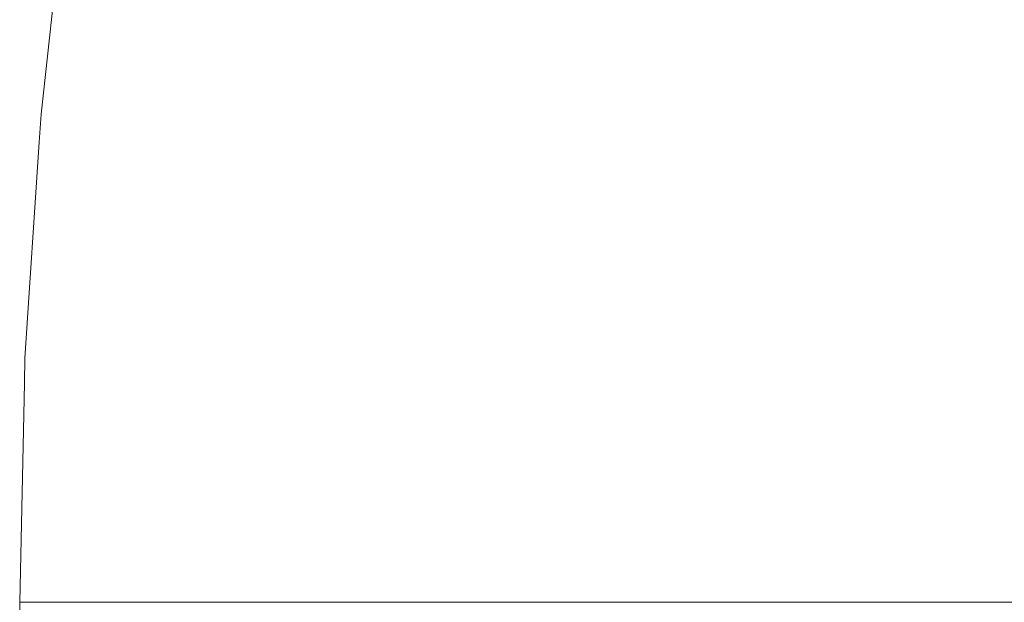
# Model space of a CAD drawing. Header units: centimetres. Extents: x -26 to 27.3, y 37.2 to 39.
# Tile 48 of 256: x -25.9597 to -25.9422, y 38.9001 to 38.9105. Entities that reach past the tile are written whole.
import ezdxf

# ---------------------------------------------------------------- set-up
doc = ezdxf.new("R2010")
doc.units = ezdxf.units.CM
doc.header["$LTSCALE"] = 2.54
doc.layers.add('Lucido design-1', color=7, linetype='Continuous')

# ---------------------------------------------------------------- blocks, each defined once
blk = doc.blocks.new('Gruppo-6-1')
at = {"color": 7, "linetype": 'Continuous', "lineweight": 9}
for points, invisible_edges in [([(-25.958938, 38.91262, -349.382667), (-25.959353, 38.908828, -349.382667), (-25.959306, 38.908823, -349.379592), (-25.958831, 38.913158, -349.379592)], 14), ([(-25.958938, 38.91262, -373.34943), (-25.959353, 38.908828, -373.34943), (-25.959306, 38.908823, -373.346355), (-25.958831, 38.913158, -373.346355)], 14), ([(-25.958784, 38.913152, -349.987027), (-25.959258, 38.908819, -349.987027), (-25.959353, 38.908828, -349.982667), (-25.958938, 38.91262, -349.982667)], 11), ([(-25.958784, 38.913152, -373.95379), (-25.959258, 38.908819, -373.95379), (-25.959353, 38.908828, -373.94943), (-25.958938, 38.91262, -373.94943)], 11), ([(-25.959093, 38.908805, -349.375446), (-25.958619, 38.913131, -349.375446), (-25.958831, 38.913158, -349.379592), (-25.959306, 38.908823, -349.379592)], 15), ([(-25.959093, 38.908805, -373.342209), (-25.958619, 38.913131, -373.342209), (-25.958831, 38.913158, -373.346355), (-25.959306, 38.908823, -373.346355)], 15), ([(-25.959258, 38.908819, -349.987027), (-25.958784, 38.913152, -349.987027), (-25.95852, 38.913117, -349.991159), (-25.958993, 38.908796, -349.991159)], 15), ([(-25.959258, 38.908819, -373.95379), (-25.958784, 38.913152, -373.95379), (-25.95852, 38.913117, -373.957922), (-25.958993, 38.908796, -373.957922)], 15), ([(-25.958709, 38.908771, -349.37131), (-25.958237, 38.91308, -349.37131), (-25.958619, 38.913131, -349.375446), (-25.959093, 38.908805, -349.375446)], 15), ([(-25.958709, 38.908771, -373.338073), (-25.958237, 38.91308, -373.338073), (-25.958619, 38.913131, -373.342209), (-25.959093, 38.908805, -373.342209)], 15), ([(-25.958993, 38.908796, -349.991159), (-25.95852, 38.913117, -349.991159), (-25.958087, 38.91306, -349.995273), (-25.958558, 38.908758, -349.995273)], 15), ([(-25.958993, 38.908796, -373.957922), (-25.95852, 38.913117, -373.957922), (-25.958087, 38.91306, -373.962036), (-25.958558, 38.908758, -373.962036)], 15), ([(-25.958153, 38.908723, -349.367189), (-25.957683, 38.913007, -349.367189), (-25.958237, 38.91308, -349.37131), (-25.958709, 38.908771, -349.37131)], 15), ([(-25.958153, 38.908723, -373.333952), (-25.957683, 38.913007, -373.333952), (-25.958237, 38.91308, -373.338073), (-25.958709, 38.908771, -373.338073)], 15), ([(-25.958558, 38.908758, -349.995273), (-25.958087, 38.91306, -349.995273), (-25.957487, 38.912981, -349.999363), (-25.957955, 38.908705, -349.999363)], 15), ([(-25.958558, 38.908758, -373.962036), (-25.958087, 38.91306, -373.962036), (-25.957487, 38.912981, -373.966126), (-25.957955, 38.908705, -373.966126)], 15), ([(-25.957426, 38.908659, -349.363092), (-25.95696, 38.912912, -349.363092), (-25.957683, 38.913007, -349.367189), (-25.958153, 38.908723, -349.367189)], 15), ([(-25.957426, 38.908659, -373.329855), (-25.95696, 38.912912, -373.329855), (-25.957683, 38.913007, -373.333952), (-25.958153, 38.908723, -373.333952)], 15), ([(-25.957955, 38.908705, -349.999363), (-25.957487, 38.912981, -349.999363), (-25.95672, 38.91288, -350.00342), (-25.957184, 38.908638, -350.00342)], 15), ([(-25.957955, 38.908705, -373.966126), (-25.957487, 38.912981, -373.966126), (-25.95672, 38.91288, -373.970183), (-25.957184, 38.908638, -373.970183)], 15), ([(-25.956529, 38.908581, -349.359025), (-25.956068, 38.912795, -349.359025), (-25.95696, 38.912912, -349.363092), (-25.957426, 38.908659, -349.363092)], 15), ([(-25.956529, 38.908581, -373.325788), (-25.956068, 38.912795, -373.325788), (-25.95696, 38.912912, -373.329855), (-25.957426, 38.908659, -373.329855)], 15), ([(-25.957184, 38.908638, -350.00342), (-25.95672, 38.91288, -350.00342), (-25.955788, 38.912758, -350.007438), (-25.956248, 38.908556, -350.007438)], 15), ([(-25.957184, 38.908638, -373.970183), (-25.95672, 38.91288, -373.970183), (-25.955788, 38.912758, -373.974201), (-25.956248, 38.908556, -373.974201)], 15), ([(-25.955463, 38.908487, -349.354995), (-25.955007, 38.912655, -349.354995), (-25.956068, 38.912795, -349.359025), (-25.956529, 38.908581, -349.359025)], 15), ([(-25.955463, 38.908487, -373.321758), (-25.955007, 38.912655, -373.321758), (-25.956068, 38.912795, -373.325788), (-25.956529, 38.908581, -373.325788)], 15), ([(-25.959353, 38.908828, -349.382667), (-25.958938, 38.91262, -349.382667), (-25.958938, 38.91262, -349.982667), (-25.959353, 38.908828, -349.982667)], 10), ([(-25.959353, 38.908828, -373.34943), (-25.958938, 38.91262, -373.34943), (-25.958938, 38.91262, -373.94943), (-25.959353, 38.908828, -373.94943)], 10), ([(-25.956248, 38.908556, -350.007438), (-25.955788, 38.912758, -350.007438), (-25.954694, 38.912614, -350.011411), (-25.955149, 38.90846, -350.011411)], 15), ([(-25.956248, 38.908556, -373.974201), (-25.955788, 38.912758, -373.974201), (-25.954694, 38.912614, -373.978174), (-25.955149, 38.90846, -373.978174)], 15), ([(-25.95423, 38.908379, -349.35101), (-25.953779, 38.912493, -349.35101), (-25.955007, 38.912655, -349.354995), (-25.955463, 38.908487, -349.354995)], 15), ([(-25.95423, 38.908379, -373.317773), (-25.953779, 38.912493, -373.317773), (-25.955007, 38.912655, -373.321758), (-25.955463, 38.908487, -373.321758)], 15), ([(-25.955149, 38.90846, -350.011411), (-25.954694, 38.912614, -350.011411), (-25.95344, 38.912449, -350.015332), (-25.953889, 38.908349, -350.015332)], 15), ([(-25.955149, 38.90846, -373.978174), (-25.954694, 38.912614, -373.978174), (-25.95344, 38.912449, -373.982095), (-25.953889, 38.908349, -373.982095)], 15), ([(-25.95283, 38.908257, -349.347077), (-25.952387, 38.91231, -349.347077), (-25.953779, 38.912493, -349.35101), (-25.95423, 38.908379, -349.35101)], 15), ([(-25.95283, 38.908257, -373.31384), (-25.952387, 38.91231, -373.31384), (-25.953779, 38.912493, -373.317773), (-25.95423, 38.908379, -373.317773)], 15), ([(-25.953889, 38.908349, -350.015332), (-25.95344, 38.912449, -350.015332), (-25.952027, 38.912263, -350.019194), (-25.95247, 38.908225, -350.019194)], 15), ([(-25.953889, 38.908349, -373.982095), (-25.95344, 38.912449, -373.982095), (-25.952027, 38.912263, -373.985957), (-25.95247, 38.908225, -373.985957)], 15), ([(-25.951267, 38.90812, -349.343202), (-25.950831, 38.912105, -349.343202), (-25.952387, 38.91231, -349.347077), (-25.95283, 38.908257, -349.347077)], 15), ([(-25.951267, 38.90812, -373.309965), (-25.950831, 38.912105, -373.309965), (-25.952387, 38.91231, -373.31384), (-25.95283, 38.908257, -373.31384)], 15), ([(-25.95247, 38.908225, -350.019194), (-25.952027, 38.912263, -350.019194), (-25.95046, 38.912056, -350.02299), (-25.950895, 38.908088, -350.02299)], 15), ([(-25.95247, 38.908225, -373.985957), (-25.952027, 38.912263, -373.985957), (-25.95046, 38.912056, -373.989753), (-25.950895, 38.908088, -373.989753)], 15), ([(-25.949542, 38.907969, -349.339392), (-25.949114, 38.911879, -349.339392), (-25.950831, 38.912105, -349.343202), (-25.951267, 38.90812, -349.343202)], 15), ([(-25.949542, 38.907969, -373.306155), (-25.949114, 38.911879, -373.306155), (-25.950831, 38.912105, -373.309965), (-25.951267, 38.90812, -373.309965)], 15), ([(-25.950895, 38.908088, -350.02299), (-25.95046, 38.912056, -350.02299), (-25.948741, 38.91183, -350.026716), (-25.949168, 38.907936, -350.026716)], 15), ([(-25.950895, 38.908088, -373.989753), (-25.95046, 38.912056, -373.989753), (-25.948741, 38.91183, -373.993479), (-25.949168, 38.907936, -373.993479)], 15), ([(-25.947658, 38.907804, -349.335655), (-25.947239, 38.911632, -349.335655), (-25.949114, 38.911879, -349.339392), (-25.949542, 38.907969, -349.339392)], 15), ([(-25.947658, 38.907804, -373.302418), (-25.947239, 38.911632, -373.302418), (-25.949114, 38.911879, -373.306155), (-25.949542, 38.907969, -373.306155)], 15), ([(-25.949168, 38.907936, -350.026716), (-25.948741, 38.91183, -350.026716), (-25.946874, 38.911584, -350.030363), (-25.947291, 38.907772, -350.030363)], 15), ([(-25.949168, 38.907936, -373.993479), (-25.948741, 38.91183, -373.993479), (-25.946874, 38.911584, -373.997126), (-25.947291, 38.907772, -373.997126)], 15), ([(-25.945618, 38.907626, -349.331997), (-25.945209, 38.911365, -349.331997), (-25.947239, 38.911632, -349.335655), (-25.947658, 38.907804, -349.335655)], 15), ([(-25.945618, 38.907626, -373.29876), (-25.945209, 38.911365, -373.29876), (-25.947239, 38.911632, -373.302418), (-25.947658, 38.907804, -373.302418)], 15), ([(-25.947291, 38.907772, -350.030363), (-25.946874, 38.911584, -350.030363), (-25.944861, 38.911319, -350.033928), (-25.945269, 38.907595, -350.033928)], 15), ([(-25.947291, 38.907772, -373.997126), (-25.946874, 38.911584, -373.997126), (-25.944861, 38.911319, -374.000691), (-25.945269, 38.907595, -374.000691)], 15), ([(-25.943425, 38.907434, -349.328425), (-25.943026, 38.911078, -349.328425), (-25.945209, 38.911365, -349.331997), (-25.945618, 38.907626, -349.331997)], 15), ([(-25.943425, 38.907434, -373.295188), (-25.943026, 38.911078, -373.295188), (-25.945209, 38.911365, -373.29876), (-25.945618, 38.907626, -373.29876)], 15), ([(-25.945269, 38.907595, -350.033928), (-25.944861, 38.911319, -350.033928), (-25.942708, 38.911036, -350.037403), (-25.943105, 38.907406, -350.037403)], 15), ([(-25.945269, 38.907595, -374.000691), (-25.944861, 38.911319, -374.000691), (-25.942708, 38.911036, -374.004166), (-25.943105, 38.907406, -374.004166)], 15), ([(-25.941082, 38.907229, -349.324944), (-25.940694, 38.910771, -349.324944), (-25.943026, 38.911078, -349.328425), (-25.943425, 38.907434, -349.328425)], 15), ([(-25.941082, 38.907229, -373.291708), (-25.940694, 38.910771, -373.291708), (-25.943026, 38.911078, -373.295188), (-25.943425, 38.907434, -373.295188)], 15), ([(-25.943105, 38.907406, -350.037403), (-25.942708, 38.911036, -350.037403), (-25.940416, 38.910734, -350.040783), (-25.940803, 38.907205, -350.040783)], 15), ([(-25.943105, 38.907406, -374.004166), (-25.942708, 38.911036, -374.004166), (-25.940416, 38.910734, -374.007546), (-25.940803, 38.907205, -374.007546)], 15), ([(-25.959386, 38.908331, -349.382667), (-25.959639, 38.904474, -349.382667), (-25.959591, 38.904472, -349.379592), (-25.959306, 38.908823, -349.379592)], 14), ([(-25.959386, 38.908331, -373.34943), (-25.959639, 38.904474, -373.34943), (-25.959591, 38.904472, -373.346355), (-25.959306, 38.908823, -373.346355)], 14), ([(-25.959258, 38.908819, -349.987027), (-25.959544, 38.90447, -349.987027), (-25.959639, 38.904474, -349.982667), (-25.959386, 38.908331, -349.982667)], 11), ([(-25.959258, 38.908819, -373.95379), (-25.959544, 38.90447, -373.95379), (-25.959639, 38.904474, -373.94943), (-25.959386, 38.908331, -373.94943)], 11), ([(-25.959378, 38.904463, -349.375446), (-25.959093, 38.908805, -349.375446), (-25.959306, 38.908823, -349.379592), (-25.959591, 38.904472, -349.379592)], 15), ([(-25.959378, 38.904463, -373.342209), (-25.959093, 38.908805, -373.342209), (-25.959306, 38.908823, -373.346355), (-25.959591, 38.904472, -373.346355)], 15), ([(-25.959544, 38.90447, -349.987027), (-25.959258, 38.908819, -349.987027), (-25.958993, 38.908796, -349.991159), (-25.959278, 38.904458, -349.991159)], 15), ([(-25.959544, 38.90447, -373.95379), (-25.959258, 38.908819, -373.95379), (-25.958993, 38.908796, -373.957922), (-25.959278, 38.904458, -373.957922)], 15), ([(-25.959306, 38.908823, -349.379592), (-25.959353, 38.908828, -349.382667), (-25.959386, 38.908331, -349.382667)], 9), ([(-25.959353, 38.908828, -349.982667), (-25.959386, 38.908331, -349.982667), (-25.959386, 38.908331, -349.382667), (-25.959353, 38.908828, -349.382667)], 10), ([(-25.959386, 38.908331, -349.982667), (-25.959353, 38.908828, -349.982667), (-25.959258, 38.908819, -349.987027)], 10), ([(-25.959306, 38.908823, -373.346355), (-25.959353, 38.908828, -373.34943), (-25.959386, 38.908331, -373.34943)], 9), ([(-25.959353, 38.908828, -373.94943), (-25.959386, 38.908331, -373.94943), (-25.959386, 38.908331, -373.34943), (-25.959353, 38.908828, -373.34943)], 10), ([(-25.959386, 38.908331, -373.94943), (-25.959353, 38.908828, -373.94943), (-25.959258, 38.908819, -373.95379)], 10), ([(-25.958992, 38.904446, -349.37131), (-25.958709, 38.908771, -349.37131), (-25.959093, 38.908805, -349.375446), (-25.959378, 38.904463, -349.375446)], 15), ([(-25.958992, 38.904446, -373.338073), (-25.958709, 38.908771, -373.338073), (-25.959093, 38.908805, -373.342209), (-25.959378, 38.904463, -373.342209)], 15), ([(-25.959278, 38.904458, -349.991159), (-25.958993, 38.908796, -349.991159), (-25.958558, 38.908758, -349.995273), (-25.958841, 38.904439, -349.995273)], 15), ([(-25.959278, 38.904458, -373.957922), (-25.958993, 38.908796, -373.957922), (-25.958558, 38.908758, -373.962036), (-25.958841, 38.904439, -373.962036)], 15), ([(-25.958435, 38.904421, -349.367189), (-25.958153, 38.908723, -349.367189), (-25.958709, 38.908771, -349.37131), (-25.958992, 38.904446, -349.37131)], 15), ([(-25.958435, 38.904421, -373.333952), (-25.958153, 38.908723, -373.333952), (-25.958709, 38.908771, -373.338073), (-25.958992, 38.904446, -373.338073)], 15), ([(-25.958841, 38.904439, -349.995273), (-25.958558, 38.908758, -349.995273), (-25.957955, 38.908705, -349.999363), (-25.958236, 38.904413, -349.999363)], 15), ([(-25.958841, 38.904439, -373.962036), (-25.958558, 38.908758, -373.962036), (-25.957955, 38.908705, -373.966126), (-25.958236, 38.904413, -373.966126)], 15), ([(-25.957706, 38.90439, -349.363092), (-25.957426, 38.908659, -349.363092), (-25.958153, 38.908723, -349.367189), (-25.958435, 38.904421, -349.367189)], 15), ([(-25.957706, 38.90439, -373.329855), (-25.957426, 38.908659, -373.329855), (-25.958153, 38.908723, -373.333952), (-25.958435, 38.904421, -373.333952)], 15), ([(-25.958236, 38.904413, -349.999363), (-25.957955, 38.908705, -349.999363), (-25.957184, 38.908638, -350.00342), (-25.957463, 38.904379, -350.00342)], 15), ([(-25.958236, 38.904413, -373.966126), (-25.957955, 38.908705, -373.966126), (-25.957184, 38.908638, -373.970183), (-25.957463, 38.904379, -373.970183)], 15), ([(-25.956806, 38.90435, -349.359025), (-25.956529, 38.908581, -349.359025), (-25.957426, 38.908659, -349.363092), (-25.957706, 38.90439, -349.363092)], 15), ([(-25.956806, 38.90435, -373.325788), (-25.956529, 38.908581, -373.325788), (-25.957426, 38.908659, -373.329855), (-25.957706, 38.90439, -373.329855)], 15), ([(-25.957463, 38.904379, -350.00342), (-25.957184, 38.908638, -350.00342), (-25.956248, 38.908556, -350.007438), (-25.956525, 38.904338, -350.007438)], 15), ([(-25.957463, 38.904379, -373.970183), (-25.957184, 38.908638, -373.970183), (-25.956248, 38.908556, -373.974201), (-25.956525, 38.904338, -373.974201)], 15), ([(-25.955737, 38.904304, -349.354995), (-25.955463, 38.908487, -349.354995), (-25.956529, 38.908581, -349.359025), (-25.956806, 38.90435, -349.359025)], 15), ([(-25.955737, 38.904304, -373.321758), (-25.955463, 38.908487, -373.321758), (-25.956529, 38.908581, -373.325788), (-25.956806, 38.90435, -373.325788)], 15), ([(-25.956525, 38.904338, -350.007438), (-25.956248, 38.908556, -350.007438), (-25.955149, 38.90846, -350.011411), (-25.955422, 38.90429, -350.011411)], 15), ([(-25.956525, 38.904338, -373.974201), (-25.956248, 38.908556, -373.974201), (-25.955149, 38.90846, -373.978174), (-25.955422, 38.90429, -373.978174)], 15), ([(-25.9545, 38.90425, -349.35101), (-25.95423, 38.908379, -349.35101), (-25.955463, 38.908487, -349.354995), (-25.955737, 38.904304, -349.354995)], 15), ([(-25.9545, 38.90425, -373.317773), (-25.95423, 38.908379, -373.317773), (-25.955463, 38.908487, -373.321758), (-25.955737, 38.904304, -373.321758)], 15), ([(-25.955422, 38.90429, -350.011411), (-25.955149, 38.90846, -350.011411), (-25.953889, 38.908349, -350.015332), (-25.954158, 38.904235, -350.015332)], 15), ([(-25.955422, 38.90429, -373.978174), (-25.955149, 38.90846, -373.978174), (-25.953889, 38.908349, -373.982095), (-25.954158, 38.904235, -373.982095)], 15), ([(-25.959639, 38.904474, -349.382667), (-25.959386, 38.908331, -349.382667), (-25.959386, 38.908331, -349.982667), (-25.959639, 38.904474, -349.982667)], 10), ([(-25.959639, 38.904474, -373.34943), (-25.959386, 38.908331, -373.34943), (-25.959386, 38.908331, -373.94943), (-25.959639, 38.904474, -373.94943)], 10), ([(-25.953097, 38.904188, -349.347077), (-25.95283, 38.908257, -349.347077), (-25.95423, 38.908379, -349.35101), (-25.9545, 38.90425, -349.35101)], 15), ([(-25.953097, 38.904188, -373.31384), (-25.95283, 38.908257, -373.31384), (-25.95423, 38.908379, -373.317773), (-25.9545, 38.90425, -373.317773)], 15), ([(-25.954158, 38.904235, -350.015332), (-25.953889, 38.908349, -350.015332), (-25.95247, 38.908225, -350.019194), (-25.952735, 38.904173, -350.019194)], 15), ([(-25.954158, 38.904235, -373.982095), (-25.953889, 38.908349, -373.982095), (-25.95247, 38.908225, -373.985957), (-25.952735, 38.904173, -373.985957)], 15), ([(-25.951529, 38.90412, -349.343202), (-25.951267, 38.90812, -349.343202), (-25.95283, 38.908257, -349.347077), (-25.953097, 38.904188, -349.347077)], 15), ([(-25.951529, 38.90412, -373.309965), (-25.951267, 38.90812, -373.309965), (-25.95283, 38.908257, -373.31384), (-25.953097, 38.904188, -373.31384)], 15), ([(-25.952735, 38.904173, -350.019194), (-25.95247, 38.908225, -350.019194), (-25.950895, 38.908088, -350.02299), (-25.951156, 38.904104, -350.02299)], 15), ([(-25.952735, 38.904173, -373.985957), (-25.95247, 38.908225, -373.985957), (-25.950895, 38.908088, -373.989753), (-25.951156, 38.904104, -373.989753)], 15), ([(-25.9498, 38.904044, -349.339392), (-25.949542, 38.907969, -349.339392), (-25.951267, 38.90812, -349.343202), (-25.951529, 38.90412, -349.343202)], 15), ([(-25.9498, 38.904044, -373.306155), (-25.949542, 38.907969, -373.306155), (-25.951267, 38.90812, -373.309965), (-25.951529, 38.90412, -373.309965)], 15), ([(-25.951156, 38.904104, -350.02299), (-25.950895, 38.908088, -350.02299), (-25.949168, 38.907936, -350.026716), (-25.949424, 38.904028, -350.026716)], 15), ([(-25.951156, 38.904104, -373.989753), (-25.950895, 38.908088, -373.989753), (-25.949168, 38.907936, -373.993479), (-25.949424, 38.904028, -373.993479)], 15), ([(-25.94791, 38.903962, -349.335655), (-25.947658, 38.907804, -349.335655), (-25.949542, 38.907969, -349.339392), (-25.9498, 38.904044, -349.339392)], 15), ([(-25.94791, 38.903962, -373.302418), (-25.947658, 38.907804, -373.302418), (-25.949542, 38.907969, -373.306155), (-25.9498, 38.904044, -373.306155)], 15), ([(-25.949424, 38.904028, -350.026716), (-25.949168, 38.907936, -350.026716), (-25.947291, 38.907772, -350.030363), (-25.947542, 38.903946, -350.030363)], 15), ([(-25.949424, 38.904028, -373.993479), (-25.949168, 38.907936, -373.993479), (-25.947291, 38.907772, -373.997126), (-25.947542, 38.903946, -373.997126)], 15), ([(-25.945864, 38.903873, -349.331997), (-25.945618, 38.907626, -349.331997), (-25.947658, 38.907804, -349.335655), (-25.94791, 38.903962, -349.335655)], 15), ([(-25.945864, 38.903873, -373.29876), (-25.945618, 38.907626, -373.29876), (-25.947658, 38.907804, -373.302418), (-25.94791, 38.903962, -373.302418)], 15), ([(-25.947542, 38.903946, -350.030363), (-25.947291, 38.907772, -350.030363), (-25.945269, 38.907595, -350.033928), (-25.945514, 38.903857, -350.033928)], 15), ([(-25.947542, 38.903946, -373.997126), (-25.947291, 38.907772, -373.997126), (-25.945269, 38.907595, -374.000691), (-25.945514, 38.903857, -374.000691)], 15), ([(-25.943665, 38.903777, -349.328425), (-25.943425, 38.907434, -349.328425), (-25.945618, 38.907626, -349.331997), (-25.945864, 38.903873, -349.331997)], 15), ([(-25.943665, 38.903777, -373.295188), (-25.943425, 38.907434, -373.295188), (-25.945618, 38.907626, -373.29876), (-25.945864, 38.903873, -373.29876)], 15), ([(-25.945514, 38.903857, -350.033928), (-25.945269, 38.907595, -350.033928), (-25.943105, 38.907406, -350.037403), (-25.943344, 38.903763, -350.037403)], 15), ([(-25.945514, 38.903857, -374.000691), (-25.945269, 38.907595, -374.000691), (-25.943105, 38.907406, -374.004166), (-25.943344, 38.903763, -374.004166)], 15), ([(-25.941315, 38.903674, -349.324944), (-25.941082, 38.907229, -349.324944), (-25.943425, 38.907434, -349.328425), (-25.943665, 38.903777, -349.328425)], 15), ([(-25.941315, 38.903674, -373.291708), (-25.941082, 38.907229, -373.291708), (-25.943425, 38.907434, -373.295188), (-25.943665, 38.903777, -373.295188)], 15), ([(-25.943344, 38.903763, -350.037403), (-25.943105, 38.907406, -350.037403), (-25.940803, 38.907205, -350.040783), (-25.941035, 38.903662, -350.040783)], 15), ([(-25.943344, 38.903763, -374.004166), (-25.943105, 38.907406, -374.004166), (-25.940803, 38.907205, -374.007546), (-25.941035, 38.903662, -374.007546)], 15), ([(-25.959648, 38.904028, -349.382667), (-25.959734, 38.900112, -349.382667), (-25.959686, 38.900112, -349.379592), (-25.959591, 38.904472, -349.379592)], 12), ([(-25.959648, 38.904028, -373.34943), (-25.959734, 38.900112, -373.34943), (-25.959686, 38.900112, -373.346355), (-25.959591, 38.904472, -373.346355)], 12), ([(-25.959544, 38.90447, -349.987027), (-25.959639, 38.900112, -349.987027), (-25.959734, 38.900112, -349.982667), (-25.959648, 38.904028, -349.982667)], 9), ([(-25.959544, 38.90447, -373.95379), (-25.959639, 38.900112, -373.95379), (-25.959734, 38.900112, -373.94943), (-25.959648, 38.904028, -373.94943)], 9), ([(-25.959591, 38.904472, -349.379592), (-25.959686, 38.900112, -349.379592), (-25.95962, 38.900112, -349.378308)], 9), ([(-25.959591, 38.904472, -373.346355), (-25.959686, 38.900112, -373.346355), (-25.95962, 38.900112, -373.345071)], 9), ([(-25.959591, 38.904472, -349.379592), (-25.959639, 38.904474, -349.382667), (-25.959648, 38.904028, -349.382667)], 9), ([(-25.959639, 38.904474, -349.982667), (-25.959648, 38.904028, -349.982667), (-25.959648, 38.904028, -349.382667), (-25.959639, 38.904474, -349.382667)], 10), ([(-25.959648, 38.904028, -349.982667), (-25.959639, 38.904474, -349.982667), (-25.959544, 38.90447, -349.987027)], 10), ([(-25.959591, 38.904472, -373.346355), (-25.959639, 38.904474, -373.34943), (-25.959648, 38.904028, -373.34943)], 9), ([(-25.959639, 38.904474, -373.94943), (-25.959648, 38.904028, -373.94943), (-25.959648, 38.904028, -373.34943), (-25.959639, 38.904474, -373.34943)], 10), ([(-25.959648, 38.904028, -373.94943), (-25.959639, 38.904474, -373.94943), (-25.959544, 38.90447, -373.95379)], 10), ([(-25.959639, 38.900112, -349.987027), (-25.959544, 38.90447, -349.987027), (-25.959278, 38.904458, -349.991159), (-25.959372, 38.900112, -349.991159)], 7), ([(-25.959639, 38.900112, -373.95379), (-25.959544, 38.90447, -373.95379), (-25.959278, 38.904458, -373.957922), (-25.959372, 38.900112, -373.957922)], 7), ([(-25.95962, 38.900112, -349.378308), (-25.959473, 38.900112, -349.375446), (-25.959378, 38.904463, -349.375446), (-25.959591, 38.904472, -349.379592)], 14), ([(-25.95962, 38.900112, -373.345071), (-25.959473, 38.900112, -373.342209), (-25.959378, 38.904463, -373.342209), (-25.959591, 38.904472, -373.346355)], 14), ([(-25.959378, 38.904463, -349.375446), (-25.959473, 38.900112, -349.375446), (-25.959354, 38.900112, -349.374176)], 9), ([(-25.959378, 38.904463, -373.342209), (-25.959473, 38.900112, -373.342209), (-25.959354, 38.900112, -373.340939)], 9), ([(-25.959354, 38.900112, -349.374176), (-25.959087, 38.900112, -349.37131), (-25.958992, 38.904446, -349.37131), (-25.959378, 38.904463, -349.375446)], 14), ([(-25.959354, 38.900112, -373.340939), (-25.959087, 38.900112, -373.338073), (-25.958992, 38.904446, -373.338073), (-25.959378, 38.904463, -373.342209)], 14), ([(-25.959372, 38.900112, -349.991159), (-25.959278, 38.904458, -349.991159), (-25.958841, 38.904439, -349.995273), (-25.958936, 38.900112, -349.995273)], 7), ([(-25.959372, 38.900112, -373.957922), (-25.959278, 38.904458, -373.957922), (-25.958841, 38.904439, -373.962036), (-25.958936, 38.900112, -373.962036)], 7), ([(-25.958992, 38.904446, -349.37131), (-25.959087, 38.900112, -349.37131), (-25.958918, 38.900112, -349.370062)], 9), ([(-25.958992, 38.904446, -373.338073), (-25.959087, 38.900112, -373.338073), (-25.958918, 38.900112, -373.336825)], 9), ([(-25.958918, 38.900112, -349.370062), (-25.958529, 38.900112, -349.367189), (-25.958435, 38.904421, -349.367189), (-25.958992, 38.904446, -349.37131)], 14), ([(-25.958918, 38.900112, -373.336825), (-25.958529, 38.900112, -373.333952), (-25.958435, 38.904421, -373.333952), (-25.958992, 38.904446, -373.338073)], 14), ([(-25.958936, 38.900112, -349.995273), (-25.958841, 38.904439, -349.995273), (-25.958236, 38.904413, -349.999363), (-25.95833, 38.900112, -349.999363)], 7), ([(-25.958936, 38.900112, -373.962036), (-25.958841, 38.904439, -373.962036), (-25.958236, 38.904413, -373.966126), (-25.95833, 38.900112, -373.966126)], 7), ([(-25.958435, 38.904421, -349.367189), (-25.958529, 38.900112, -349.367189), (-25.958312, 38.900112, -349.365974)], 9), ([(-25.958435, 38.904421, -373.333952), (-25.958529, 38.900112, -373.333952), (-25.958312, 38.900112, -373.332737)], 9), ([(-25.958312, 38.900112, -349.365974), (-25.957799, 38.900112, -349.363092), (-25.957706, 38.90439, -349.363092), (-25.958435, 38.904421, -349.367189)], 14), ([(-25.958312, 38.900112, -373.332737), (-25.957799, 38.900112, -373.329855), (-25.957706, 38.90439, -373.329855), (-25.958435, 38.904421, -373.333952)], 14), ([(-25.95833, 38.900112, -349.999363), (-25.958236, 38.904413, -349.999363), (-25.957463, 38.904379, -350.00342), (-25.957557, 38.900112, -350.00342)], 7), ([(-25.95833, 38.900112, -373.966126), (-25.958236, 38.904413, -373.966126), (-25.957463, 38.904379, -373.970183), (-25.957557, 38.900112, -373.970183)], 7), ([(-25.957706, 38.90439, -349.363092), (-25.957799, 38.900112, -349.363092), (-25.957539, 38.900112, -349.361917)], 9), ([(-25.957706, 38.90439, -373.329855), (-25.957799, 38.900112, -373.329855), (-25.957539, 38.900112, -373.32868)], 9), ([(-25.957539, 38.900112, -349.361917), (-25.956899, 38.900112, -349.359025), (-25.956806, 38.90435, -349.359025), (-25.957706, 38.90439, -349.363092)], 14), ([(-25.957539, 38.900112, -373.32868), (-25.956899, 38.900112, -373.325788), (-25.956806, 38.90435, -373.325788), (-25.957706, 38.90439, -373.329855)], 14), ([(-25.957557, 38.900112, -350.00342), (-25.957463, 38.904379, -350.00342), (-25.956525, 38.904338, -350.007438), (-25.956617, 38.900112, -350.007438)], 7), ([(-25.957557, 38.900112, -373.970183), (-25.957463, 38.904379, -373.970183), (-25.956525, 38.904338, -373.974201), (-25.956617, 38.900112, -373.974201)], 7), ([(-25.956806, 38.90435, -349.359025), (-25.956899, 38.900112, -349.359025), (-25.9566, 38.900112, -349.357899)], 9), ([(-25.956806, 38.90435, -373.325788), (-25.956899, 38.900112, -373.325788), (-25.9566, 38.900112, -373.324663)], 9), ([(-25.9566, 38.900112, -349.357899), (-25.955829, 38.900112, -349.354995), (-25.955737, 38.904304, -349.354995), (-25.956806, 38.90435, -349.359025)], 14), ([(-25.9566, 38.900112, -373.324663), (-25.955829, 38.900112, -373.321758), (-25.955737, 38.904304, -373.321758), (-25.956806, 38.90435, -373.325788)], 14), ([(-25.956617, 38.900112, -350.007438), (-25.956525, 38.904338, -350.007438), (-25.955422, 38.90429, -350.011411), (-25.955513, 38.900112, -350.011411)], 7), ([(-25.956617, 38.900112, -373.974201), (-25.956525, 38.904338, -373.974201), (-25.955422, 38.90429, -373.978174), (-25.955513, 38.900112, -373.978174)], 7), ([(-25.955737, 38.904304, -349.354995), (-25.955829, 38.900112, -349.354995), (-25.955497, 38.900112, -349.353927)], 9), ([(-25.955737, 38.904304, -373.321758), (-25.955829, 38.900112, -373.321758), (-25.955497, 38.900112, -373.32069)], 9), ([(-25.955497, 38.900112, -349.353927), (-25.954591, 38.900112, -349.35101), (-25.9545, 38.90425, -349.35101), (-25.955737, 38.904304, -349.354995)], 14), ([(-25.955497, 38.900112, -373.32069), (-25.954591, 38.900112, -373.317773), (-25.9545, 38.90425, -373.317773), (-25.955737, 38.904304, -373.321758)], 14), ([(-25.955513, 38.900112, -350.011411), (-25.955422, 38.90429, -350.011411), (-25.954158, 38.904235, -350.015332), (-25.954248, 38.900112, -350.015332)], 7), ([(-25.955513, 38.900112, -373.978174), (-25.955422, 38.90429, -373.978174), (-25.954158, 38.904235, -373.982095), (-25.954248, 38.900112, -373.982095)], 7), ([(-25.9545, 38.90425, -349.35101), (-25.954591, 38.900112, -349.35101), (-25.954233, 38.900112, -349.350007)], 9), ([(-25.9545, 38.90425, -373.317773), (-25.954591, 38.900112, -373.317773), (-25.954233, 38.900112, -373.31677)], 9), ([(-25.954233, 38.900112, -349.350007), (-25.953186, 38.900112, -349.347077), (-25.953097, 38.904188, -349.347077), (-25.9545, 38.90425, -349.35101)], 14), ([(-25.954233, 38.900112, -373.31677), (-25.953186, 38.900112, -373.31384), (-25.953097, 38.904188, -373.31384), (-25.9545, 38.90425, -373.317773)], 14), ([(-25.954248, 38.900112, -350.015332), (-25.954158, 38.904235, -350.015332), (-25.952735, 38.904173, -350.019194), (-25.952824, 38.900112, -350.019194)], 7), ([(-25.954248, 38.900112, -373.982095), (-25.954158, 38.904235, -373.982095), (-25.952735, 38.904173, -373.985957), (-25.952824, 38.900112, -373.985957)], 7), ([(-25.953097, 38.904188, -349.347077), (-25.953186, 38.900112, -349.347077), (-25.952809, 38.900112, -349.346146)], 9), ([(-25.953097, 38.904188, -373.31384), (-25.953186, 38.900112, -373.31384), (-25.952809, 38.900112, -373.312909)], 9), ([(-25.952809, 38.900112, -349.346146), (-25.951617, 38.900112, -349.343202), (-25.951529, 38.90412, -349.343202), (-25.953097, 38.904188, -349.347077)], 14), ([(-25.952809, 38.900112, -373.312909), (-25.951617, 38.900112, -373.309965), (-25.951529, 38.90412, -373.309965), (-25.953097, 38.904188, -373.31384)], 14), ([(-25.959734, 38.900112, -349.982667), (-25.959734, 38.900112, -349.382667), (-25.959648, 38.904028, -349.382667), (-25.959648, 38.904028, -349.982667)], 4), ([(-25.959734, 38.900112, -373.94943), (-25.959734, 38.900112, -373.34943), (-25.959648, 38.904028, -373.34943), (-25.959648, 38.904028, -373.94943)], 4), ([(-25.952824, 38.900112, -350.019194), (-25.952735, 38.904173, -350.019194), (-25.951156, 38.904104, -350.02299), (-25.951243, 38.900112, -350.02299)], 7), ([(-25.952824, 38.900112, -373.985957), (-25.952735, 38.904173, -373.985957), (-25.951156, 38.904104, -373.989753), (-25.951243, 38.900112, -373.989753)], 7), ([(-25.951529, 38.90412, -349.343202), (-25.951617, 38.900112, -349.343202), (-25.951229, 38.900112, -349.342349)], 9), ([(-25.951529, 38.90412, -373.309965), (-25.951617, 38.900112, -373.309965), (-25.951229, 38.900112, -373.309112)], 9), ([(-25.951229, 38.900112, -349.342349), (-25.949885, 38.900112, -349.339392), (-25.9498, 38.904044, -349.339392), (-25.951529, 38.90412, -349.343202)], 14), ([(-25.951229, 38.900112, -373.309112), (-25.949885, 38.900112, -373.306155), (-25.9498, 38.904044, -373.306155), (-25.951529, 38.90412, -373.309965)], 14), ([(-25.951243, 38.900112, -350.02299), (-25.951156, 38.904104, -350.02299), (-25.949424, 38.904028, -350.026716), (-25.949509, 38.900112, -350.026716)], 7), ([(-25.951243, 38.900112, -373.989753), (-25.951156, 38.904104, -373.989753), (-25.949424, 38.904028, -373.993479), (-25.949509, 38.900112, -373.993479)], 7), ([(-25.9498, 38.904044, -349.339392), (-25.949885, 38.900112, -349.339392), (-25.949497, 38.900112, -349.338624)], 9), ([(-25.9498, 38.904044, -373.306155), (-25.949885, 38.900112, -373.306155), (-25.949497, 38.900112, -373.305387)], 9), ([(-25.949497, 38.900112, -349.338624), (-25.947994, 38.900112, -349.335655), (-25.94791, 38.903962, -349.335655), (-25.9498, 38.904044, -349.339392)], 14), ([(-25.949497, 38.900112, -373.305387), (-25.947994, 38.900112, -373.302418), (-25.94791, 38.903962, -373.302418), (-25.9498, 38.904044, -373.306155)], 14), ([(-25.949509, 38.900112, -350.026716), (-25.949424, 38.904028, -350.026716), (-25.947542, 38.903946, -350.030363), (-25.947626, 38.900112, -350.030363)], 7), ([(-25.949509, 38.900112, -373.993479), (-25.949424, 38.904028, -373.993479), (-25.947542, 38.903946, -373.997126), (-25.947626, 38.900112, -373.997126)], 7), ([(-25.94791, 38.903962, -349.335655), (-25.947994, 38.900112, -349.335655), (-25.947614, 38.900112, -349.334976)], 9), ([(-25.94791, 38.903962, -373.302418), (-25.947994, 38.900112, -373.302418), (-25.947614, 38.900112, -373.301739)], 9), ([(-25.947614, 38.900112, -349.334976), (-25.945946, 38.900112, -349.331997), (-25.945864, 38.903873, -349.331997), (-25.94791, 38.903962, -349.335655)], 14), ([(-25.947614, 38.900112, -373.301739), (-25.945946, 38.900112, -373.29876), (-25.945864, 38.903873, -373.29876), (-25.94791, 38.903962, -373.302418)], 14), ([(-25.947626, 38.900112, -350.030363), (-25.947542, 38.903946, -350.030363), (-25.945514, 38.903857, -350.033928), (-25.945596, 38.900112, -350.033928)], 7), ([(-25.947626, 38.900112, -373.997126), (-25.947542, 38.903946, -373.997126), (-25.945514, 38.903857, -374.000691), (-25.945596, 38.900112, -374.000691)], 7), ([(-25.945864, 38.903873, -349.331997), (-25.945946, 38.900112, -349.331997), (-25.945586, 38.900112, -349.331412)], 9), ([(-25.945864, 38.903873, -373.29876), (-25.945946, 38.900112, -373.29876), (-25.945586, 38.900112, -373.298175)], 9), ([(-25.945586, 38.900112, -349.331412), (-25.943744, 38.900112, -349.328425), (-25.943665, 38.903777, -349.328425), (-25.945864, 38.903873, -349.331997)], 14), ([(-25.945586, 38.900112, -373.298175), (-25.943744, 38.900112, -373.295188), (-25.943665, 38.903777, -373.295188), (-25.945864, 38.903873, -373.29876)], 14), ([(-25.945596, 38.900112, -350.033928), (-25.945514, 38.903857, -350.033928), (-25.943344, 38.903763, -350.037403), (-25.943423, 38.900112, -350.037403)], 7), ([(-25.945596, 38.900112, -374.000691), (-25.945514, 38.903857, -374.000691), (-25.943344, 38.903763, -374.004166), (-25.943423, 38.900112, -374.004166)], 7), ([(-25.943665, 38.903777, -349.328425), (-25.943744, 38.900112, -349.328425), (-25.943415, 38.900112, -349.327937)], 9), ([(-25.943665, 38.903777, -373.295188), (-25.943744, 38.900112, -373.295188), (-25.943415, 38.900112, -373.2947)], 9), ([(-25.943415, 38.900112, -349.327937), (-25.941392, 38.900112, -349.324944), (-25.941315, 38.903674, -349.324944), (-25.943665, 38.903777, -349.328425)], 14), ([(-25.943415, 38.900112, -373.2947), (-25.941392, 38.900112, -373.291708), (-25.941315, 38.903674, -373.291708), (-25.943665, 38.903777, -373.295188)], 14), ([(-25.943423, 38.900112, -350.037403), (-25.943344, 38.903763, -350.037403), (-25.941035, 38.903662, -350.040783), (-25.941113, 38.900112, -350.040783)], 7), ([(-25.943423, 38.900112, -374.004166), (-25.943344, 38.903763, -374.004166), (-25.941035, 38.903662, -374.007546), (-25.941113, 38.900112, -374.007546)], 7), ([(-25.959686, 38.900112, -349.379592), (-25.959734, 38.900112, -349.382667), (-25.959734, 37.300112, -349.382667), (-25.959686, 37.300112, -349.379592)], 8), ([(-25.959686, 38.900112, -373.346355), (-25.959734, 38.900112, -373.34943), (-25.959734, 37.300112, -373.34943), (-25.959686, 37.300112, -373.346355)], 8), ([(-25.959734, 37.300112, -373.94943), (-25.959734, 38.900112, -373.94943), (-25.959639, 38.900112, -373.95379), (-25.959639, 37.300112, -373.95379)], 4), ([(-25.959686, 37.300112, -349.379592), (-25.95962, 37.300112, -349.378308), (-25.95962, 38.900112, -349.378308), (-25.959686, 38.900112, -349.379592)], 10), ([(-25.959686, 37.300112, -373.346355), (-25.95962, 37.300112, -373.345071), (-25.95962, 38.900112, -373.345071), (-25.959686, 38.900112, -373.346355)], 10), ([(-25.959639, 37.300112, -373.95379), (-25.959639, 38.900112, -373.95379), (-25.959372, 38.900112, -373.957922), (-25.959372, 37.300112, -373.957922)], 5), ([(-25.959473, 38.900112, -349.375446), (-25.95962, 38.900112, -349.378308), (-25.95962, 37.300112, -349.378308), (-25.959473, 37.300112, -349.375446)], 10), ([(-25.959473, 38.900112, -373.342209), (-25.95962, 38.900112, -373.345071), (-25.95962, 37.300112, -373.345071), (-25.959473, 37.300112, -373.342209)], 10), ([(-25.959473, 37.300112, -349.375446), (-25.959354, 37.300112, -349.374176), (-25.959354, 38.900112, -349.374176), (-25.959473, 38.900112, -349.375446)], 10), ([(-25.959473, 37.300112, -373.342209), (-25.959354, 37.300112, -373.340939), (-25.959354, 38.900112, -373.340939), (-25.959473, 38.900112, -373.342209)], 10), ([(-25.959372, 37.300112, -373.957922), (-25.959372, 38.900112, -373.957922), (-25.958936, 38.900112, -373.962036), (-25.958936, 37.300112, -373.962036)], 5), ([(-25.959087, 38.900112, -349.37131), (-25.959354, 38.900112, -349.374176), (-25.959354, 37.300112, -349.374176), (-25.959087, 37.300112, -349.37131)], 10), ([(-25.959087, 38.900112, -373.338073), (-25.959354, 38.900112, -373.340939), (-25.959354, 37.300112, -373.340939), (-25.959087, 37.300112, -373.338073)], 10), ([(-25.959087, 37.300112, -349.37131), (-25.958918, 37.300112, -349.370062), (-25.958918, 38.900112, -349.370062), (-25.959087, 38.900112, -349.37131)], 10), ([(-25.959087, 37.300112, -373.338073), (-25.958918, 37.300112, -373.336825), (-25.958918, 38.900112, -373.336825), (-25.959087, 38.900112, -373.338073)], 10), ([(-25.958936, 37.300112, -373.962036), (-25.958936, 38.900112, -373.962036), (-25.95833, 38.900112, -373.966126), (-25.95833, 37.300112, -373.966126)], 5), ([(-25.958529, 38.900112, -349.367189), (-25.958918, 38.900112, -349.370062), (-25.958918, 37.300112, -349.370062), (-25.958529, 37.300112, -349.367189)], 10), ([(-25.958529, 38.900112, -373.333952), (-25.958918, 38.900112, -373.336825), (-25.958918, 37.300112, -373.336825), (-25.958529, 37.300112, -373.333952)], 10), ([(-25.958529, 37.300112, -349.367189), (-25.958312, 37.300112, -349.365974), (-25.958312, 38.900112, -349.365974), (-25.958529, 38.900112, -349.367189)], 10), ([(-25.958529, 37.300112, -373.333952), (-25.958312, 37.300112, -373.332737), (-25.958312, 38.900112, -373.332737), (-25.958529, 38.900112, -373.333952)], 10), ([(-25.95833, 37.300112, -373.966126), (-25.95833, 38.900112, -373.966126), (-25.957557, 38.900112, -373.970183), (-25.957557, 37.300112, -373.970183)], 5), ([(-25.957799, 38.900112, -349.363092), (-25.958312, 38.900112, -349.365974), (-25.958312, 37.300112, -349.365974), (-25.957799, 37.300112, -349.363092)], 10), ([(-25.957799, 38.900112, -373.329855), (-25.958312, 38.900112, -373.332737), (-25.958312, 37.300112, -373.332737), (-25.957799, 37.300112, -373.329855)], 10), ([(-25.957799, 37.300112, -349.363092), (-25.957539, 37.300112, -349.361917), (-25.957539, 38.900112, -349.361917), (-25.957799, 38.900112, -349.363092)], 10), ([(-25.957799, 37.300112, -373.329855), (-25.957539, 37.300112, -373.32868), (-25.957539, 38.900112, -373.32868), (-25.957799, 38.900112, -373.329855)], 10), ([(-25.956899, 38.900112, -349.359025), (-25.957539, 38.900112, -349.361917), (-25.957539, 37.300112, -349.361917), (-25.956899, 37.300112, -349.359025)], 10), ([(-25.956899, 38.900112, -373.325788), (-25.957539, 38.900112, -373.32868), (-25.957539, 37.300112, -373.32868), (-25.956899, 37.300112, -373.325788)], 10), ([(-25.956899, 37.300112, -349.359025), (-25.9566, 37.300112, -349.357899), (-25.9566, 38.900112, -349.357899), (-25.956899, 38.900112, -349.359025)], 10), ([(-25.956899, 37.300112, -373.325788), (-25.9566, 37.300112, -373.324663), (-25.9566, 38.900112, -373.324663), (-25.956899, 38.900112, -373.325788)], 10), ([(-25.955829, 38.900112, -349.354995), (-25.9566, 38.900112, -349.357899), (-25.9566, 37.300112, -349.357899), (-25.955829, 37.300112, -349.354995)], 10), ([(-25.955829, 38.900112, -373.321758), (-25.9566, 38.900112, -373.324663), (-25.9566, 37.300112, -373.324663), (-25.955829, 37.300112, -373.321758)], 10), ([(-25.955829, 37.300112, -349.354995), (-25.955497, 37.300112, -349.353927), (-25.955497, 38.900112, -349.353927), (-25.955829, 38.900112, -349.354995)], 10), ([(-25.955829, 37.300112, -373.321758), (-25.955497, 37.300112, -373.32069), (-25.955497, 38.900112, -373.32069), (-25.955829, 38.900112, -373.321758)], 10), ([(-25.954591, 38.900112, -349.35101), (-25.955497, 38.900112, -349.353927), (-25.955497, 37.300112, -349.353927), (-25.954591, 37.300112, -349.35101)], 10), ([(-25.954591, 38.900112, -373.317773), (-25.955497, 38.900112, -373.32069), (-25.955497, 37.300112, -373.32069), (-25.954591, 37.300112, -373.317773)], 10), ([(-25.954591, 37.300112, -349.35101), (-25.954233, 37.300112, -349.350007), (-25.954233, 38.900112, -349.350007), (-25.954591, 38.900112, -349.35101)], 10), ([(-25.954591, 37.300112, -373.317773), (-25.954233, 37.300112, -373.31677), (-25.954233, 38.900112, -373.31677), (-25.954591, 38.900112, -373.317773)], 10), ([(-25.953186, 38.900112, -349.347077), (-25.954233, 38.900112, -349.350007), (-25.954233, 37.300112, -349.350007), (-25.953186, 37.300112, -349.347077)], 10), ([(-25.953186, 38.900112, -373.31384), (-25.954233, 38.900112, -373.31677), (-25.954233, 37.300112, -373.31677), (-25.953186, 37.300112, -373.31384)], 10), ([(-25.953186, 37.300112, -349.347077), (-25.952809, 37.300112, -349.346146), (-25.952809, 38.900112, -349.346146), (-25.953186, 38.900112, -349.347077)], 10), ([(-25.953186, 37.300112, -373.31384), (-25.952809, 37.300112, -373.312909), (-25.952809, 38.900112, -373.312909), (-25.953186, 38.900112, -373.31384)], 10), ([(-25.951617, 38.900112, -349.343202), (-25.952809, 38.900112, -349.346146), (-25.952809, 37.300112, -349.346146), (-25.951617, 37.300112, -349.343202)], 10), ([(-25.951617, 38.900112, -373.309965), (-25.952809, 38.900112, -373.312909), (-25.952809, 37.300112, -373.312909), (-25.951617, 37.300112, -373.309965)], 10), ([(-25.951617, 37.300112, -349.343202), (-25.951229, 37.300112, -349.342349), (-25.951229, 38.900112, -349.342349), (-25.951617, 38.900112, -349.343202)], 10), ([(-25.951617, 37.300112, -373.309965), (-25.951229, 37.300112, -373.309112), (-25.951229, 38.900112, -373.309112), (-25.951617, 38.900112, -373.309965)], 10), ([(-25.949885, 38.900112, -349.339392), (-25.951229, 38.900112, -349.342349), (-25.951229, 37.300112, -349.342349), (-25.949885, 37.300112, -349.339392)], 10), ([(-25.949885, 38.900112, -373.306155), (-25.951229, 38.900112, -373.309112), (-25.951229, 37.300112, -373.309112), (-25.949885, 37.300112, -373.306155)], 10), ([(-25.949885, 37.300112, -349.339392), (-25.949497, 37.300112, -349.338624), (-25.949497, 38.900112, -349.338624), (-25.949885, 38.900112, -349.339392)], 10), ([(-25.949885, 37.300112, -373.306155), (-25.949497, 37.300112, -373.305387), (-25.949497, 38.900112, -373.305387), (-25.949885, 38.900112, -373.306155)], 10), ([(-25.947994, 38.900112, -349.335655), (-25.949497, 38.900112, -349.338624), (-25.949497, 37.300112, -349.338624), (-25.947994, 37.300112, -349.335655)], 10), ([(-25.947994, 38.900112, -373.302418), (-25.949497, 38.900112, -373.305387), (-25.949497, 37.300112, -373.305387), (-25.947994, 37.300112, -373.302418)], 10), ([(-25.947994, 37.300112, -349.335655), (-25.947614, 37.300112, -349.334976), (-25.947614, 38.900112, -349.334976), (-25.947994, 38.900112, -349.335655)], 10), ([(-25.947994, 37.300112, -373.302418), (-25.947614, 37.300112, -373.301739), (-25.947614, 38.900112, -373.301739), (-25.947994, 38.900112, -373.302418)], 10), ([(-25.945946, 38.900112, -349.331997), (-25.947614, 38.900112, -349.334976), (-25.947614, 37.300112, -349.334976), (-25.945946, 37.300112, -349.331997)], 10), ([(-25.945946, 38.900112, -373.29876), (-25.947614, 38.900112, -373.301739), (-25.947614, 37.300112, -373.301739), (-25.945946, 37.300112, -373.29876)], 10), ([(-25.945946, 37.300112, -349.331997), (-25.945586, 37.300112, -349.331412), (-25.945586, 38.900112, -349.331412), (-25.945946, 38.900112, -349.331997)], 10), ([(-25.945946, 37.300112, -373.29876), (-25.945586, 37.300112, -373.298175), (-25.945586, 38.900112, -373.298175), (-25.945946, 38.900112, -373.29876)], 10), ([(-25.943744, 38.900112, -349.328425), (-25.945586, 38.900112, -349.331412), (-25.945586, 37.300112, -349.331412), (-25.943744, 37.300112, -349.328425)], 10), ([(-25.943744, 38.900112, -373.295188), (-25.945586, 38.900112, -373.298175), (-25.945586, 37.300112, -373.298175), (-25.943744, 37.300112, -373.295188)], 10), ([(-25.943744, 37.300112, -349.328425), (-25.943415, 37.300112, -349.327937), (-25.943415, 38.900112, -349.327937), (-25.943744, 38.900112, -349.328425)], 10), ([(-25.943744, 37.300112, -373.295188), (-25.943415, 37.300112, -373.2947), (-25.943415, 38.900112, -373.2947), (-25.943744, 38.900112, -373.295188)], 10), ([(-25.941392, 38.900112, -349.324944), (-25.943415, 38.900112, -349.327937), (-25.943415, 37.300112, -349.327937), (-25.941392, 37.300112, -349.324944)], 10), ([(-25.941392, 38.900112, -373.291708), (-25.943415, 38.900112, -373.2947), (-25.943415, 37.300112, -373.2947), (-25.941392, 37.300112, -373.291708)], 10)]:
    blk.add_3dface(points, dxfattribs=dict(at, invisible_edges=invisible_edges))

msp = doc.modelspace()

# ---------------------------------------------------------------- block references
at = {"layer": 'Lucido design-1', "color": 7}
msp.add_blockref('Gruppo-6-1', (0, 0), dxfattribs=at)

doc.saveas('drawing.dxf')
